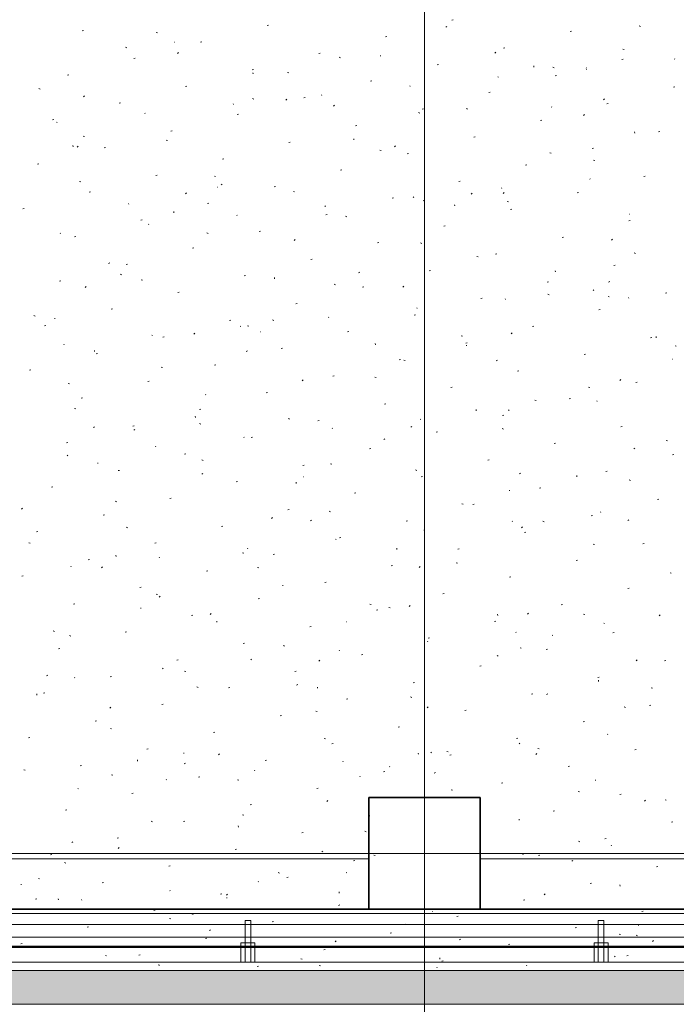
# Model space of a CAD drawing. Extents: x -740 to 300, y 62 to 1112.
# Tile 105 of 187: x -331 to -284, y 764 to 835. Entities that reach past the tile are written whole.
import ezdxf
from ezdxf.lldxf.tags import DXFTag

# ---------------------------------------------------------------- set-up
doc = ezdxf.new("R2010")
doc.units = 0
doc.layers.get('0').update_dxf_attribs({"lineweight": 13})
for name, color, linetype, lineweight, true_color in [('30 -33 Aussenwände- 3 Aussenstützen', 7, 'Continuous', 50, 0x0000dd), ('30 -35 Decken- 1 Konstruktion-Träger- Stahlbeton', 7, 'Continuous', 13, 0x33aa00), ('30 -36 Dächer- 1 Konstruktion', 7, 'Continuous', 35, 0x6666cc), ('30 -36 Dächer- 3 Dachbeläge', 7, 'Continuous', 15, 0x9999ff), ('30 -36 Dächer- 4 Dachbekleidungen', 7, 'Continuous', 9, 0xccccff), ('60- 61 allgemeine Ausstattung- 4 Terrassen', 9, 'Continuous', 9, 0x808080)]:
    doc.layers.add(name, color=color, linetype=linetype, lineweight=lineweight, true_color=true_color)
doc.layers.add('70 -71 Achsen- 1 Gebäudeachsen', color=7, linetype='STRICHPUNKT2-A06CPVBCL0', lineweight=18)
tags = doc.linetypes.add('grob-A06CPVB9L0', pattern=[14, 3, -8, 3]).pattern_tags.tags
tags[8:9] = [DXFTag(74, 4), DXFTag(75, 0), DXFTag(340, '0'), DXFTag(46, 0.0), DXFTag(50, 0.0), DXFTag(44, 0.0), DXFTag(45, 0.0)]
tags[6:7] = [DXFTag(74, 4), DXFTag(75, 0), DXFTag(340, '0'), DXFTag(46, 0.0), DXFTag(50, 0.0), DXFTag(44, 0.0), DXFTag(45, 0.0)]
tags[4:5] = [DXFTag(74, 4), DXFTag(75, 0), DXFTag(340, '0'), DXFTag(46, 0.0), DXFTag(50, 0.0), DXFTag(44, 0.0), DXFTag(45, 0.0)]
tags = doc.linetypes.add('STRICHPUNKT2-A06CPVBCL0', pattern=[12.7, 6.35, -3.175, 0, -3.175]).pattern_tags.tags
tags[10:11] = [DXFTag(74, 4), DXFTag(75, 0), DXFTag(340, '0'), DXFTag(46, 0.0), DXFTag(50, 0.0), DXFTag(44, 0.0), DXFTag(45, 0.0)]
tags[8:9] = [DXFTag(74, 4), DXFTag(75, 0), DXFTag(340, '0'), DXFTag(46, 0.0), DXFTag(50, 0.0), DXFTag(44, 0.0), DXFTag(45, 0.0)]
tags[6:7] = [DXFTag(74, 4), DXFTag(75, 0), DXFTag(340, '0'), DXFTag(46, 0.0), DXFTag(50, 0.0), DXFTag(44, 0.0), DXFTag(45, 0.0)]
tags[4:5] = [DXFTag(74, 4), DXFTag(75, 0), DXFTag(340, '0'), DXFTag(46, 0.0), DXFTag(50, 0.0), DXFTag(44, 0.0), DXFTag(45, 0.0)]

# ---------------------------------------------------------------- blocks, each defined once
blk = doc.blocks.new('Referenz-A06CPVBEL0')
at = {"layer": '30 -33 Aussenwände- 3 Aussenstützen', "color": 0, "linetype": 'Continuous', "lineweight": 35, "ltscale": 0.35}
for p, q in [((-298.356, 778.912), (-306.356, 778.912)), ((-306.356, 778.912), (-306.356, 770.912)), ((-298.356, 770.912), (-298.356, 778.912)), ((-306.356, 770.912), (-298.356, 770.912))]:
    blk.add_line(p, q, dxfattribs=at)
at = {"layer": '30 -33 Aussenwände- 3 Aussenstützen', "color": 0, "lineweight": 9}
for p, q in [((-302.356, 775.912), (-302.356, 773.912)), ((-303.356, 774.912), (-301.356, 774.912))]:
    blk.add_line(p, q, dxfattribs=at)
at = {"layer": '30 -35 Decken- 1 Konstruktion-Träger- Stahlbeton', "color": 0, "linetype": 'grob-A06CPVB9L0', "lineweight": -2, "ltscale": 0.13}
for p, q in [((-450.356, 774.512), (-306.356, 774.512)), ((-298.356, 774.512), (-154.356, 774.512)), ((-450.356, 770.912), (-306.356, 770.912)), ((-298.356, 770.912), (-154.356, 770.912))]:
    blk.add_line(p, q, dxfattribs=at)
at = {"layer": '30 -35 Decken- 1 Konstruktion-Träger- Stahlbeton', "color": 0, "lineweight": 35}
for p, q in [((-306.356, 774.512), (-306.356, 770.912)), ((-298.356, 774.512), (-298.356, 770.912))]:
    blk.add_line(p, q, dxfattribs=at)
at = {"layer": '30 -36 Dächer- 1 Konstruktion', "color": 0, "linetype": 'Continuous', "ltscale": 0.35}
blk.add_line((1.644, 770.912), (-682.362, 770.912), dxfattribs=at)
at = {"layer": '30 -36 Dächer- 1 Konstruktion', "color": 0, "lineweight": 25}
for p, q in [((-682.362, 770.912), (1.644, 770.912)), ((1.644, 770.912), (-682.362, 770.912)), ((1.644, 770.912), (-682.362, 770.912))]:
    blk.add_line(p, q, dxfattribs=at)
at = {"layer": '30 -36 Dächer- 1 Konstruktion', "color": 0, "lineweight": 5}
for p, q in [((-682.362, 770.912), (1.644, 770.912)), ((1.644, 770.912), (-682.362, 770.912)), ((1.644, 770.912), (-682.362, 770.912))]:
    blk.add_line(p, q, dxfattribs=at)
at = {"layer": '30 -36 Dächer- 1 Konstruktion', "color": 0, "lineweight": -2}
for p, q in [((-682.362, 770.912), (1.644, 770.912)), ((1.644, 770.912), (-682.362, 770.912)), ((1.644, 770.912), (-682.362, 770.912))]:
    blk.add_line(p, q, dxfattribs=at)
at = {"layer": '30 -36 Dächer- 1 Konstruktion', "color": 0}
blk.add_line((1.644, 770.912), (-682.362, 770.912), dxfattribs=at)
at = {"layer": '30 -36 Dächer- 3 Dachbeläge', "color": 0, "linetype": 'Continuous', "ltscale": 0.15}
for p, q in [((-6.756, 766.512), (-682.362, 766.512)), ((-682.362, 764.112), (-6.756, 764.112))]:
    blk.add_line(p, q, dxfattribs=at)
at = {"layer": '30 -36 Dächer- 3 Dachbeläge', "color": 0, "lineweight": 9}
for p, q in [((-682.362, 764.112), (-6.756, 764.112)), ((-314.584, 764.11), (-314.574, 764.112)), ((-289.931, 764.112), (-289.896, 764.098))]:
    blk.add_line(p, q, dxfattribs=at)
at = {"layer": '30 -36 Dächer- 3 Dachbeläge', "color": 0, "lineweight": 0}
for points in [[(-6.756, 764.112), (-682.362, 765.461), (-682.362, 766.512)], [(-6.756, 764.112), (-682.362, 766.512), (-6.756, 766.512)], [(-682.362, 765.461), (-6.756, 764.112), (-682.362, 764.112)]]:
    blk.add_solid(points, dxfattribs=at)
at = {"layer": '30 -36 Dächer- 4 Dachbekleidungen', "color": 0, "linetype": 'Continuous', "ltscale": 0.13}
for p, q in [((-682.362, 770.612), (-6.756, 770.612)), ((-6.756, 769.812), (-682.362, 769.812)), ((-314.823, 770.112), (-315.223, 770.112)), ((-315.223, 770.112), (-315.223, 768.512)), ((-314.823, 768.512), (-314.823, 770.112)), ((-289.49, 770.112), (-289.89, 770.112)), ((-289.89, 770.112), (-289.89, 768.512)), ((-289.49, 768.512), (-289.49, 770.112)), ((-682.362, 768.912), (-6.756, 768.912)), ((-315.223, 768.512), (-315.523, 768.512)), ((-315.523, 768.512), (-315.523, 767.112)), ((-315.223, 767.112), (-315.223, 768.512)), ((-315.223, 768.512), (-314.823, 768.512)), ((-314.823, 768.512), (-314.823, 767.112)), ((-314.823, 768.512), (-314.523, 768.512)), ((-314.523, 768.512), (-314.523, 767.112)), ((-289.89, 768.512), (-290.19, 768.512)), ((-290.19, 768.512), (-290.19, 767.112)), ((-289.89, 767.112), (-289.89, 768.512)), ((-289.89, 768.512), (-289.49, 768.512)), ((-289.49, 768.512), (-289.49, 767.112)), ((-289.49, 768.512), (-289.19, 768.512)), ((-289.19, 768.512), (-289.19, 767.112)), ((-6.756, 767.112), (-682.362, 767.112)), ((-315.523, 767.112), (-315.223, 767.112)), ((-314.823, 767.112), (-315.223, 767.112)), ((-314.523, 767.112), (-314.823, 767.112)), ((-290.19, 767.112), (-289.89, 767.112)), ((-289.49, 767.112), (-289.89, 767.112)), ((-289.19, 767.112), (-289.49, 767.112))]:
    blk.add_line(p, q, dxfattribs=at)
at = {"layer": '60- 61 allgemeine Ausstattung- 4 Terrassen', "color": 0}
for p, q in [((-300.386, 834.661), (-300.291, 834.685)), ((-326.899, 833.903), (-326.803, 833.927)), ((-313.642, 834.282), (-313.547, 834.306)), ((-300.741, 834.203), (-300.822, 834.147)), ((-291.905, 833.85), (-291.81, 833.874)), ((-286.946, 834.254), (-286.854, 834.217)), ((-321.6, 833.786), (-321.505, 833.757)), ((-318.417, 833.092), (-318.322, 833.115)), ((-305.161, 833.471), (-305.066, 833.494)), ((-323.809, 832.722), (-323.717, 832.685)), ((-320.296, 833.082), (-320.252, 833.079)), ((-296.68, 832.659), (-296.585, 832.683)), ((-288.121, 832.586), (-288.027, 832.557)), ((-323.193, 831.901), (-323.097, 831.925)), ((-320.009, 832.334), (-320.081, 832.267)), ((-309.936, 832.28), (-309.841, 832.304)), ((-308.479, 832.003), (-308.388, 831.967)), ((-305.532, 832.108), (-305.488, 832.105)), ((-297.238, 832.358), (-297.31, 832.291)), ((-288.199, 831.848), (-288.104, 831.872)), ((-284.392, 831.862), (-284.424, 831.899)), ((-314.711, 831.09), (-314.616, 831.113)), ((-301.455, 831.469), (-301.36, 831.492)), ((-294.504, 831.291), (-294.513, 831.379)), ((-293.149, 831.285), (-293.058, 831.248)), ((-290.768, 831.134), (-290.724, 831.131)), ((-290.723, 831.213), (-290.756, 831.25)), ((-327.968, 830.71), (-327.872, 830.734)), ((-314.648, 830.801), (-314.657, 830.889)), ((-312.187, 830.908), (-312.093, 830.879)), ((-306.23, 830.278), (-306.135, 830.302)), ((-297.054, 830.564), (-297.087, 830.6)), ((-292.974, 830.657), (-292.879, 830.681)), ((-330.012, 829.753), (-329.921, 829.716)), ((-319.487, 829.899), (-319.391, 829.923)), ((-303.385, 829.914), (-303.418, 829.951)), ((-284.493, 829.846), (-284.398, 829.87)), ((-326.735, 829.226), (-326.816, 829.17)), ((-314.683, 829.035), (-314.591, 828.998)), ((-312.223, 828.99), (-312.295, 828.923)), ((-311.005, 829.088), (-310.91, 829.111)), ((-309.716, 829.265), (-309.749, 829.302)), ((-297.749, 829.467), (-297.654, 829.49)), ((-289.451, 829.014), (-289.523, 828.947)), ((-324.262, 828.708), (-324.166, 828.732)), ((-316.047, 828.616), (-316.08, 828.652)), ((-308.803, 828.558), (-308.884, 828.501)), ((-302.524, 828.276), (-302.429, 828.3)), ((-299.353, 828.316), (-299.262, 828.279)), ((-293.247, 828.457), (-293.23, 828.416)), ((-289.268, 828.655), (-289.173, 828.679)), ((-329.037, 827.518), (-328.941, 827.542)), ((-322.379, 827.966), (-322.411, 828.003)), ((-315.781, 827.897), (-315.685, 827.921)), ((-302.775, 828.03), (-302.681, 828.002)), ((-294.043, 827.465), (-293.948, 827.488)), ((-290.872, 827.889), (-290.952, 827.833)), ((-328.71, 827.317), (-328.743, 827.353)), ((-307.299, 827.086), (-307.204, 827.109)), ((-326.841, 826.352), (-326.747, 826.324)), ((-320.886, 826.066), (-320.795, 826.029)), ((-320.556, 826.706), (-320.46, 826.73)), ((-307.419, 826.07), (-307.428, 826.158)), ((-298.818, 826.274), (-298.723, 826.298)), ((-287.275, 826.56), (-287.284, 826.649)), ((-285.562, 826.653), (-285.467, 826.677)), ((-327.563, 825.58), (-327.572, 825.668)), ((-327.207, 825.621), (-327.279, 825.554)), ((-325.331, 825.516), (-325.235, 825.54)), ((-312.075, 825.895), (-311.979, 825.919)), ((-305.557, 825.348), (-305.466, 825.311)), ((-304.436, 825.645), (-304.508, 825.578)), ((-290.337, 825.463), (-290.242, 825.486)), ((-316.85, 824.704), (-316.754, 824.728)), ((-303.593, 825.084), (-303.498, 825.107)), ((-293.362, 825.153), (-293.268, 825.124)), ((-290.227, 824.629), (-290.136, 824.592)), ((-330.106, 824.325), (-330.01, 824.349)), ((-295.112, 824.272), (-295.017, 824.296)), ((-321.625, 823.514), (-321.529, 823.538)), ((-317.429, 823.475), (-317.335, 823.446)), ((-308.369, 823.893), (-308.273, 823.917)), ((-290.468, 823.249), (-290.501, 823.286)), ((-286.631, 823.461), (-286.536, 823.484)), ((-327.09, 823.097), (-326.999, 823.06)), ((-317.212, 822.693), (-317.167, 822.69)), ((-316.866, 822.912), (-316.947, 822.856)), ((-313.144, 822.702), (-313.048, 822.726)), ((-299.887, 823.082), (-299.792, 823.105)), ((-296.799, 822.6), (-296.832, 822.636)), ((-326.4, 822.323), (-326.304, 822.347)), ((-319.421, 822.277), (-319.493, 822.21)), ((-311.761, 822.379), (-311.669, 822.342)), ((-304.663, 821.891), (-304.567, 821.915)), ((-303.13, 821.951), (-303.163, 821.987)), ((-298.934, 822.244), (-299.015, 822.188)), ((-296.65, 822.301), (-296.722, 822.234)), ((-291.406, 822.27), (-291.311, 822.294)), ((-331.175, 821.133), (-331.079, 821.157)), ((-323.584, 821.515), (-323.567, 821.474)), ((-317.919, 821.512), (-317.823, 821.536)), ((-309.461, 821.301), (-309.494, 821.338)), ((-302.448, 821.719), (-302.404, 821.716)), ((-300.19, 821.339), (-300.199, 821.427)), ((-296.431, 821.661), (-296.34, 821.624)), ((-296.181, 821.08), (-296.086, 821.103)), ((-320.334, 820.849), (-320.343, 820.937)), ((-315.793, 820.652), (-315.826, 820.688)), ((-309.438, 820.7), (-309.342, 820.724)), ((-308.016, 820.597), (-307.922, 820.568)), ((-287.684, 820.745), (-287.64, 820.742)), ((-322.694, 820.321), (-322.598, 820.345)), ((-322.124, 820.002), (-322.157, 820.039)), ((-300.957, 819.889), (-300.861, 819.913)), ((-287.7, 820.268), (-287.605, 820.292)), ((-328.455, 819.353), (-328.488, 819.39)), ((-327.469, 819.131), (-327.373, 819.155)), ((-317.964, 819.41), (-317.873, 819.373)), ((-314.213, 819.51), (-314.117, 819.534)), ((-292.475, 819.078), (-292.38, 819.101)), ((-318.988, 818.319), (-318.892, 818.343)), ((-311.634, 818.933), (-311.706, 818.866)), ((-305.732, 818.698), (-305.636, 818.722)), ((-302.635, 818.692), (-302.544, 818.655)), ((-288.863, 818.957), (-288.935, 818.89)), ((-298.604, 817.719), (-298.51, 817.691)), ((-297.251, 817.887), (-297.155, 817.911)), ((-287.305, 817.973), (-287.214, 817.937)), ((-324.928, 817.267), (-325.009, 817.21)), ((-323.763, 817.129), (-323.667, 817.153)), ((-310.507, 817.508), (-310.411, 817.532)), ((-288.769, 817.076), (-288.674, 817.099)), ((-324.168, 816.441), (-324.077, 816.404)), ((-315.282, 816.317), (-315.186, 816.341)), ((-313.105, 816.118), (-313.114, 816.206)), ((-306.997, 816.599), (-307.077, 816.542)), ((-302.026, 816.696), (-301.93, 816.72)), ((-292.961, 816.608), (-292.97, 816.696)), ((-328.538, 815.938), (-328.442, 815.962)), ((-326.619, 815.564), (-326.691, 815.497)), ((-322.67, 816.041), (-322.576, 816.013)), ((-308.839, 815.723), (-308.747, 815.686)), ((-306.801, 815.506), (-306.705, 815.53)), ((-303.848, 815.589), (-303.92, 815.522)), ((-293.545, 815.885), (-293.449, 815.909)), ((-289.065, 815.93), (-289.146, 815.874)), ((-320.057, 815.127), (-319.961, 815.151)), ((-293.509, 815.005), (-293.418, 814.968)), ((-290.213, 815.285), (-290.246, 815.322)), ((-289.191, 814.842), (-289.097, 814.813)), ((-287.716, 814.768), (-287.699, 814.727)), ((-285.063, 815.074), (-284.968, 815.097)), ((-311.576, 814.315), (-311.48, 814.339)), ((-298.32, 814.694), (-298.224, 814.718)), ((-296.544, 814.636), (-296.577, 814.673)), ((-330.372, 813.473), (-330.281, 813.436)), ((-324.832, 813.936), (-324.736, 813.96)), ((-309.207, 813.337), (-309.24, 813.374)), ((-303.095, 813.504), (-302.999, 813.528)), ((-302.875, 813.987), (-302.908, 814.023)), ((-289.839, 813.883), (-289.743, 813.907)), ((-329.607, 812.746), (-329.511, 812.769)), ((-328.891, 813.277), (-328.847, 813.274)), ((-316.351, 813.125), (-316.255, 813.149)), ((-315.538, 812.688), (-315.571, 812.725)), ((-315.042, 812.754), (-314.951, 812.717)), ((-313.258, 813.164), (-313.164, 813.135)), ((-294.614, 812.692), (-294.518, 812.716)), ((-321.869, 812.039), (-321.902, 812.075)), ((-321.126, 811.934), (-321.03, 811.958)), ((-318.833, 812.22), (-318.905, 812.153)), ((-314.127, 812.303), (-314.083, 812.3)), ((-307.87, 812.313), (-307.774, 812.337)), ((-299.713, 812.036), (-299.621, 811.999)), ((-296.061, 812.244), (-296.133, 812.177)), ((-285.731, 811.878), (-285.741, 811.966)), ((-328.2, 811.389), (-328.233, 811.426)), ((-305.876, 811.387), (-305.885, 811.475)), ((-299.389, 811.502), (-299.293, 811.526)), ((-299.363, 811.329), (-299.319, 811.326)), ((-286.133, 811.881), (-286.037, 811.905)), ((-284.383, 811.318), (-284.292, 811.281)), ((-326.02, 810.897), (-326.029, 810.985)), ((-325.901, 810.744), (-325.805, 810.767)), ((-315.059, 810.953), (-315.14, 810.897)), ((-312.645, 811.123), (-312.549, 811.147)), ((-290.908, 810.69), (-290.812, 810.714)), ((-317.42, 809.932), (-317.324, 809.956)), ((-304.164, 810.311), (-304.068, 810.335)), ((-303.845, 810.286), (-303.751, 810.257)), ((-297.127, 810.285), (-297.208, 810.228)), ((-284.6, 810.355), (-284.555, 810.352)), ((-330.676, 809.553), (-330.581, 809.577)), ((-321.246, 809.785), (-321.155, 809.749)), ((-308.939, 809.121), (-308.843, 809.145)), ((-295.683, 809.5), (-295.587, 809.524)), ((-327.912, 808.608), (-327.818, 808.579)), ((-322.195, 808.742), (-322.099, 808.765)), ((-311.046, 808.876), (-311.118, 808.809)), ((-305.916, 809.067), (-305.825, 809.03)), ((-288.275, 808.9), (-288.347, 808.833)), ((-287.202, 808.688), (-287.106, 808.712)), ((-318.053, 807.827), (-318.037, 807.785)), ((-313.714, 807.93), (-313.618, 807.954)), ((-300.458, 808.309), (-300.362, 808.333)), ((-290.587, 808.349), (-290.496, 808.312)), ((-326.97, 807.551), (-326.875, 807.575)), ((-305.233, 807.119), (-305.137, 807.143)), ((-294.433, 807.408), (-294.339, 807.38)), ((-291.977, 807.498), (-291.881, 807.522)), ((-289.958, 807.322), (-289.991, 807.358)), ((-327.45, 806.817), (-327.359, 806.78)), ((-318.489, 806.74), (-318.393, 806.763)), ((-298.646, 806.656), (-298.656, 806.744)), ((-296.752, 806.307), (-296.656, 806.331)), ((-296.29, 806.672), (-296.322, 806.709)), ((-323.264, 805.549), (-323.169, 805.573)), ((-318.79, 806.166), (-318.8, 806.254)), ((-318.499, 805.73), (-318.405, 805.701)), ((-312.12, 806.098), (-312.029, 806.061)), ((-310.008, 805.928), (-309.912, 805.952)), ((-302.621, 806.023), (-302.654, 806.06)), ((-326.031, 805.508), (-326.103, 805.441)), ((-323.122, 805.308), (-323.202, 805.251)), ((-308.952, 805.374), (-308.985, 805.41)), ((-303.26, 805.532), (-303.332, 805.465)), ((-301.527, 805.117), (-301.431, 805.141)), ((-296.791, 805.38), (-296.699, 805.343)), ((-288.271, 805.496), (-288.175, 805.52)), ((-328.039, 804.359), (-327.944, 804.382)), ((-315.283, 804.724), (-315.316, 804.761)), ((-314.783, 804.738), (-314.687, 804.761)), ((-305.19, 804.639), (-305.271, 804.583)), ((-293.046, 804.305), (-292.95, 804.329)), ((-285.021, 804.531), (-284.926, 804.502)), ((-327.945, 803.426), (-327.978, 803.462)), ((-321.614, 804.075), (-321.647, 804.112)), ((-319.558, 803.547), (-319.463, 803.571)), ((-306.302, 803.926), (-306.206, 803.95)), ((-287.258, 803.971), (-287.339, 803.915)), ((-284.565, 803.494), (-284.469, 803.518)), ((-325.807, 802.888), (-325.762, 802.885)), ((-318.324, 803.13), (-318.233, 803.093)), ((-311.077, 802.736), (-310.981, 802.759)), ((-309.087, 802.853), (-308.993, 802.824)), ((-297.821, 803.115), (-297.725, 803.139)), ((-324.333, 802.357), (-324.238, 802.38)), ((-318.245, 802.163), (-318.317, 802.096)), ((-302.994, 802.411), (-302.903, 802.374)), ((-295.473, 802.188), (-295.545, 802.121)), ((-289.34, 802.303), (-289.244, 802.327)), ((-315.852, 801.545), (-315.757, 801.569)), ((-311.561, 801.435), (-311.571, 801.523)), ((-311.043, 801.914), (-310.998, 801.911)), ((-302.596, 801.924), (-302.5, 801.948)), ((-291.417, 801.925), (-291.427, 802.014)), ((-287.665, 801.693), (-287.574, 801.656)), ((-329.108, 801.166), (-329.013, 801.19)), ((-307.371, 800.734), (-307.275, 800.757)), ((-296.279, 800.94), (-296.235, 800.937)), ((-294.115, 801.113), (-294.019, 801.137)), ((-324.528, 800.161), (-324.436, 800.124)), ((-320.627, 800.355), (-320.532, 800.378)), ((-299.675, 799.975), (-299.58, 799.946)), ((-298.89, 799.922), (-298.794, 799.946)), ((-285.634, 800.301), (-285.538, 800.325)), ((-331.184, 799.662), (-331.265, 799.606)), ((-312.146, 799.543), (-312.051, 799.567)), ((-309.198, 799.443), (-309.107, 799.406)), ((-289.704, 799.358), (-289.737, 799.394)), ((-325.402, 799.164), (-325.307, 799.188)), ((-313.253, 798.994), (-313.333, 798.937)), ((-310.458, 798.819), (-310.53, 798.752)), ((-303.665, 798.732), (-303.569, 798.755)), ((-296.035, 798.709), (-296.068, 798.745)), ((-293.869, 798.724), (-293.777, 798.687)), ((-290.409, 799.111), (-290.313, 799.135)), ((-287.687, 798.843), (-287.759, 798.776)), ((-330.177, 797.973), (-330.082, 797.997)), ((-323.741, 798.297), (-323.647, 798.268)), ((-316.921, 798.353), (-316.826, 798.376)), ((-302.366, 798.059), (-302.399, 798.096)), ((-295.321, 798.326), (-295.401, 798.269)), ((-295.184, 797.92), (-295.088, 797.944)), ((-330.731, 797.192), (-330.64, 797.155)), ((-321.696, 797.162), (-321.601, 797.186)), ((-308.697, 797.41), (-308.73, 797.446)), ((-308.44, 797.541), (-308.345, 797.565)), ((-290.262, 797.097), (-290.168, 797.068)), ((-286.703, 797.109), (-286.607, 797.133)), ((-315.402, 796.474), (-315.311, 796.437)), ((-315.028, 796.761), (-315.061, 796.797)), ((-304.332, 796.704), (-304.342, 796.792)), ((-299.959, 796.73), (-299.863, 796.753)), ((-326.471, 795.971), (-326.376, 795.995)), ((-324.476, 796.214), (-324.486, 796.302)), ((-321.359, 796.111), (-321.392, 796.148)), ((-313.215, 796.351), (-313.12, 796.374)), ((-300.072, 795.755), (-299.981, 795.719)), ((-291.478, 795.918), (-291.382, 795.942)), ((-327.691, 795.462), (-327.724, 795.498)), ((-325.443, 795.451), (-325.515, 795.384)), ((-317.99, 795.16), (-317.895, 795.184)), ((-314.329, 795.419), (-314.234, 795.39)), ((-304.734, 795.539), (-304.639, 795.563)), ((-302.672, 795.475), (-302.744, 795.408)), ((-284.743, 795.037), (-284.651, 795)), ((-331.246, 794.781), (-331.151, 794.805)), ((-309.509, 794.349), (-309.414, 794.372)), ((-296.253, 794.728), (-296.157, 794.751)), ((-322.765, 793.969), (-322.67, 793.993)), ((-312.523, 794.138), (-312.506, 794.097)), ((-287.772, 793.916), (-287.676, 793.94)), ((-321.606, 793.505), (-321.514, 793.468)), ((-321.315, 793.348), (-321.396, 793.292)), ((-314.284, 793.158), (-314.189, 793.182)), ((-301.028, 793.537), (-300.933, 793.561)), ((-327.54, 792.779), (-327.445, 792.803)), ((-322.722, 792.498), (-322.678, 792.495)), ((-306.276, 792.787), (-306.185, 792.75)), ((-305.803, 792.347), (-305.708, 792.37)), ((-304.916, 792.542), (-304.822, 792.513)), ((-303.383, 792.68), (-303.464, 792.624)), ((-292.547, 792.726), (-292.451, 792.749)), ((-319.059, 791.967), (-318.964, 791.991)), ((-317.657, 792.107), (-317.729, 792.04)), ((-317.247, 791.483), (-317.257, 791.571)), ((-307.958, 791.524), (-307.914, 791.521)), ((-297.322, 791.535), (-297.227, 791.559)), ((-297.103, 791.973), (-297.112, 792.062)), ((-294.885, 792.131), (-294.957, 792.064)), ((-290.946, 792.068), (-290.855, 792.032)), ((-285.452, 792.012), (-285.532, 791.955)), ((-328.983, 790.864), (-328.889, 790.835)), ((-323.834, 790.777), (-323.739, 790.801)), ((-310.578, 791.156), (-310.483, 791.18)), ((-295.78, 790.745), (-295.813, 790.781)), ((-289.449, 791.394), (-289.482, 791.431)), ((-288.841, 790.724), (-288.745, 790.747)), ((-327.809, 790.536), (-327.718, 790.499)), ((-302.111, 790.095), (-302.144, 790.132)), ((-302.097, 790.345), (-302.002, 790.368)), ((-293.195, 790.55), (-293.15, 790.547)), ((-328.609, 789.586), (-328.514, 789.61)), ((-315.353, 789.965), (-315.258, 789.989)), ((-312.48, 789.818), (-312.389, 789.781)), ((-308.442, 789.446), (-308.475, 789.483)), ((-295.504, 789.664), (-295.41, 789.635)), ((-293.616, 789.533), (-293.521, 789.557)), ((-320.128, 788.775), (-320.033, 788.799)), ((-314.774, 788.797), (-314.806, 788.833)), ((-309.87, 788.762), (-309.942, 788.695)), ((-306.872, 789.154), (-306.777, 789.178)), ((-297.15, 789.1), (-297.059, 789.063)), ((-287.099, 788.787), (-287.171, 788.72)), ((-285.135, 788.722), (-285.039, 788.745)), ((-321.105, 788.147), (-321.138, 788.184)), ((-319.57, 787.986), (-319.476, 787.957)), ((-311.647, 787.963), (-311.552, 787.987)), ((-298.391, 788.343), (-298.296, 788.366)), ((-329.378, 787.703), (-329.458, 787.647)), ((-327.436, 787.498), (-327.469, 787.535)), ((-324.903, 787.584), (-324.808, 787.608)), ((-289.91, 787.531), (-289.815, 787.555)), ((-289.874, 787.243), (-289.883, 787.331)), ((-318.684, 786.849), (-318.592, 786.812)), ((-316.422, 786.773), (-316.327, 786.797)), ((-311.446, 787.035), (-311.526, 786.978)), ((-310.018, 786.752), (-310.027, 786.84)), ((-303.166, 787.152), (-303.071, 787.176)), ((-286.091, 786.786), (-285.997, 786.757)), ((-330.162, 786.262), (-330.171, 786.35)), ((-329.679, 786.394), (-329.583, 786.418)), ((-307.941, 785.961), (-307.846, 785.985)), ((-303.354, 786.131), (-303.263, 786.094)), ((-294.685, 786.341), (-294.59, 786.364)), ((-293.514, 786.366), (-293.595, 786.31)), ((-324.855, 785.394), (-324.927, 785.327)), ((-321.197, 785.582), (-321.102, 785.606)), ((-310.158, 785.108), (-310.064, 785.079)), ((-302.084, 785.418), (-302.156, 785.351)), ((-299.46, 785.15), (-299.365, 785.174)), ((-288.024, 785.413), (-287.933, 785.376)), ((-286.204, 785.529), (-286.109, 785.553)), ((-325.973, 784.392), (-325.877, 784.416)), ((-312.716, 784.771), (-312.621, 784.795)), ((-324.887, 783.88), (-324.796, 783.843)), ((-304.235, 783.959), (-304.14, 783.983)), ((-290.979, 784.339), (-290.884, 784.362)), ((-330.748, 783.201), (-330.652, 783.225)), ((-317.491, 783.58), (-317.396, 783.604)), ((-309.558, 783.162), (-309.466, 783.125)), ((-295.754, 783.148), (-295.659, 783.172)), ((-289.194, 783.43), (-289.227, 783.467)), ((-322.267, 782.39), (-322.171, 782.414)), ((-309.01, 782.769), (-308.915, 782.793)), ((-295.525, 782.781), (-295.558, 782.818)), ((-294.228, 782.444), (-294.137, 782.407)), ((-287.273, 782.337), (-287.178, 782.36)), ((-322.933, 781.531), (-322.942, 781.619)), ((-319.638, 782.108), (-319.593, 782.105)), ((-317.068, 782.05), (-317.14, 781.983)), ((-313.785, 781.578), (-313.69, 781.602)), ((-302.789, 782.021), (-302.798, 782.11)), ((-301.856, 782.132), (-301.889, 782.168)), ((-300.745, 782.231), (-300.651, 782.202)), ((-300.529, 781.957), (-300.434, 781.981)), ((-294.297, 782.074), (-294.369, 782.007)), ((-331.091, 780.912), (-331, 780.875)), ((-327.042, 781.199), (-326.946, 781.223)), ((-319.508, 781.389), (-319.589, 781.333)), ((-314.519, 780.833), (-314.552, 780.87)), ((-308.188, 781.482), (-308.221, 781.519)), ((-304.874, 781.134), (-304.83, 781.131)), ((-292.048, 781.146), (-291.953, 781.17)), ((-324.812, 780.552), (-324.718, 780.524)), ((-320.85, 780.184), (-320.883, 780.22)), ((-318.561, 780.388), (-318.465, 780.412)), ((-315.761, 780.193), (-315.67, 780.156)), ((-306.992, 780.449), (-306.976, 780.408)), ((-305.304, 780.767), (-305.209, 780.791)), ((-301.577, 780.721), (-301.657, 780.665)), ((-290.11, 780.16), (-290.066, 780.157)), ((-327.181, 779.534), (-327.214, 779.571)), ((-310.079, 779.576), (-309.984, 779.6)), ((-300.432, 779.475), (-300.341, 779.438)), ((-296.823, 779.955), (-296.728, 779.979)), ((-323.336, 779.197), (-323.24, 779.221)), ((-291.333, 779.353), (-291.239, 779.324)), ((-288.342, 779.144), (-288.247, 779.168)), ((-285.102, 778.757), (-285.011, 778.72)), ((-314.855, 778.386), (-314.759, 778.41)), ((-309.282, 778.706), (-309.354, 778.639)), ((-286.511, 778.73), (-286.583, 778.663)), ((-328.111, 778.007), (-328.015, 778.03)), ((-315.399, 777.675), (-315.305, 777.646)), ((-306.373, 777.574), (-306.278, 777.598)), ((-295.56, 777.291), (-295.569, 777.379)), ((-293.117, 777.953), (-293.022, 777.977)), ((-321.965, 777.225), (-321.874, 777.188)), ((-319.63, 777.195), (-319.534, 777.219)), ((-315.704, 776.8), (-315.713, 776.888)), ((-284.636, 777.142), (-284.541, 777.166)), ((-324.405, 776.005), (-324.309, 776.028)), ((-311.149, 776.384), (-311.053, 776.408)), ((-306.636, 776.506), (-306.544, 776.469)), ((-289.411, 775.951), (-289.316, 775.975)), ((-327.571, 775.744), (-327.651, 775.687)), ((-324.267, 775.337), (-324.339, 775.27)), ((-315.924, 775.193), (-315.828, 775.217)), ((-291.306, 775.788), (-291.215, 775.751)), ((-288.939, 775.467), (-288.972, 775.503)), ((-329.18, 774.814), (-329.084, 774.838)), ((-309.639, 775.076), (-309.72, 775.019)), ((-305.987, 774.797), (-305.893, 774.768)), ((-295.271, 774.817), (-295.303, 774.854)), ((-294.186, 774.761), (-294.091, 774.785)), ((-328.169, 774.256), (-328.078, 774.219)), ((-320.699, 774.003), (-320.603, 774.026)), ((-307.443, 774.382), (-307.347, 774.406)), ((-291.707, 774.407), (-291.788, 774.351)), ((-285.705, 773.949), (-285.61, 773.973)), ((-330.053, 773.119), (-329.959, 773.09)), ((-312.839, 773.537), (-312.748, 773.501)), ((-312.218, 773.191), (-312.122, 773.215)), ((-307.933, 773.519), (-307.966, 773.555)), ((-331.317, 772.693), (-331.273, 772.69)), ((-325.474, 772.812), (-325.378, 772.836)), ((-314.264, 772.869), (-314.297, 772.906)), ((-290.48, 772.759), (-290.385, 772.783)), ((-288.331, 772.56), (-288.34, 772.648)), ((-320.595, 772.22), (-320.628, 772.256)), ((-316.993, 772.001), (-316.897, 772.024)), ((-316.553, 771.719), (-316.509, 771.716)), ((-316.48, 771.993), (-316.552, 771.926)), ((-308.475, 772.069), (-308.484, 772.157)), ((-293.709, 772.017), (-293.781, 771.95)), ((-330.249, 771.622), (-330.153, 771.645)), ((-328.619, 771.579), (-328.628, 771.667)), ((-326.926, 771.571), (-326.959, 771.607)), ((-308.512, 771.189), (-308.416, 771.213)), ((-295.255, 771.568), (-295.16, 771.592)), ((-321.768, 770.81), (-321.672, 770.834)), ((-319.043, 770.569), (-318.952, 770.532)), ((-301.789, 770.745), (-301.745, 770.742)), ((-300.031, 770.378), (-299.935, 770.402)), ((-286.774, 770.757), (-286.679, 770.781)), ((-326.543, 769.62), (-326.447, 769.643)), ((-320.641, 770.241), (-320.547, 770.213)), ((-313.287, 769.999), (-313.191, 770.022)), ((-303.714, 769.85), (-303.622, 769.813)), ((-291.549, 769.566), (-291.454, 769.59)), ((-287.026, 769.771), (-286.981, 769.768)), ((-317.702, 769.43), (-317.782, 769.374)), ((-304.806, 769.187), (-304.71, 769.211)), ((-288.384, 769.132), (-288.293, 769.095)), ((-287.162, 769.042), (-287.068, 769.013)), ((-331.318, 768.429), (-331.222, 768.453)), ((-318.062, 768.808), (-317.966, 768.832)), ((-308.694, 768.649), (-308.766, 768.582)), ((-299.77, 768.762), (-299.85, 768.705)), ((-296.325, 768.376), (-296.229, 768.4)), ((-285.922, 768.673), (-285.994, 768.606)), ((-325.247, 767.6), (-325.156, 767.563)), ((-322.837, 767.618), (-322.741, 767.641)), ((-309.581, 767.997), (-309.485, 768.02)), ((-288.685, 767.503), (-288.718, 767.539)), ((-287.843, 767.564), (-287.748, 767.588)), ((-321.39, 766.848), (-321.399, 766.936)), ((-314.356, 766.806), (-314.26, 766.83)), ((-311.228, 767.364), (-311.134, 767.335)), ((-309.917, 766.882), (-309.826, 766.845)), ((-301.462, 766.76), (-301.445, 766.719)), ((-301.246, 767.339), (-301.255, 767.427)), ((-301.1, 767.185), (-301.004, 767.209)), ((-295.016, 766.854), (-295.049, 766.89))]:
    blk.add_line(p, q, dxfattribs=at)
at = {"layer": '60- 61 allgemeine Ausstattung- 4 Terrassen', "color": 0, "linetype": 'grob-A06CPVB9L0', "lineweight": 50, "ltscale": 0.5}
blk.add_line((-10.296, 768.212), (-682.362, 768.212), dxfattribs=at)
at = {"layer": '70 -71 Achsen- 1 Gebäudeachsen', "color": 0, "linetype": 'STRICHPUNKT2-A06CPVBCL0', "ltscale": 0.18}
for p, q in [((-302.356, 1084.852), (-302.356, 85.412)), ((-682.362, 774.912), (76.349, 774.912))]:
    blk.add_line(p, q, dxfattribs=at)

msp = doc.modelspace()

# ---------------------------------------------------------------- block references
at = {"color": 8, "lineweight": 13, "ltscale": 0.13, "true_color": 0x808080}
msp.add_blockref('Referenz-A06CPVBEL0', (0, 0), dxfattribs=at)

doc.saveas('drawing.dxf')
